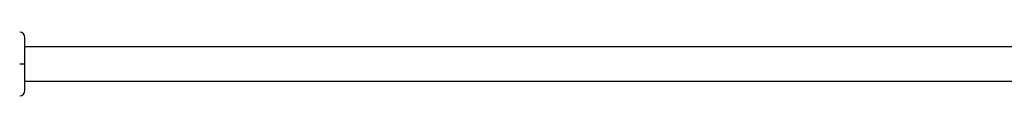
# Model space of a CAD drawing. Header units: millimetres. Extents: x -724 to 2929, y 427 to 799.
# Tile 43 of 50: x 1471 to 1657, y 605 to 617. Entities that reach past the tile are written whole.
import ezdxf

# ---------------------------------------------------------------- set-up
doc = ezdxf.new("R2010")
doc.units = ezdxf.units.MM

# ---------------------------------------------------------------- blocks, each defined once
blk = doc.blocks.new('Drawing View6')
at = {"color": 7, "linetype": 'Continuous', "lineweight": 25}
for p, q in [((-1405.4, -3.25), (-1405.4, 1.77)), ((-1197.45, 0), (-1405.4, 0)), ((-1405.4, -3.25), (-1406.38, -3.25)), ((-1405.4, -8.27), (-1405.4, -3.25)), ((-1405.4, -6.5), (-1197.45, -6.5))]:
    blk.add_line(p, q, dxfattribs=at)
for centre, start, end in [((-1406.4, 1.77), 0, 89.0586), ((-1406.4, -8.27), 270.9414, 0)]:
    blk.add_arc(centre, 1, start, end, dxfattribs=at)

msp = doc.modelspace()

# ---------------------------------------------------------------- block references
at = {"color": 7, "linetype": 'Continuous', "lineweight": 25}
msp.add_blockref('Drawing View6', (2877.43, 614.43), dxfattribs=at)

doc.saveas('drawing.dxf')
